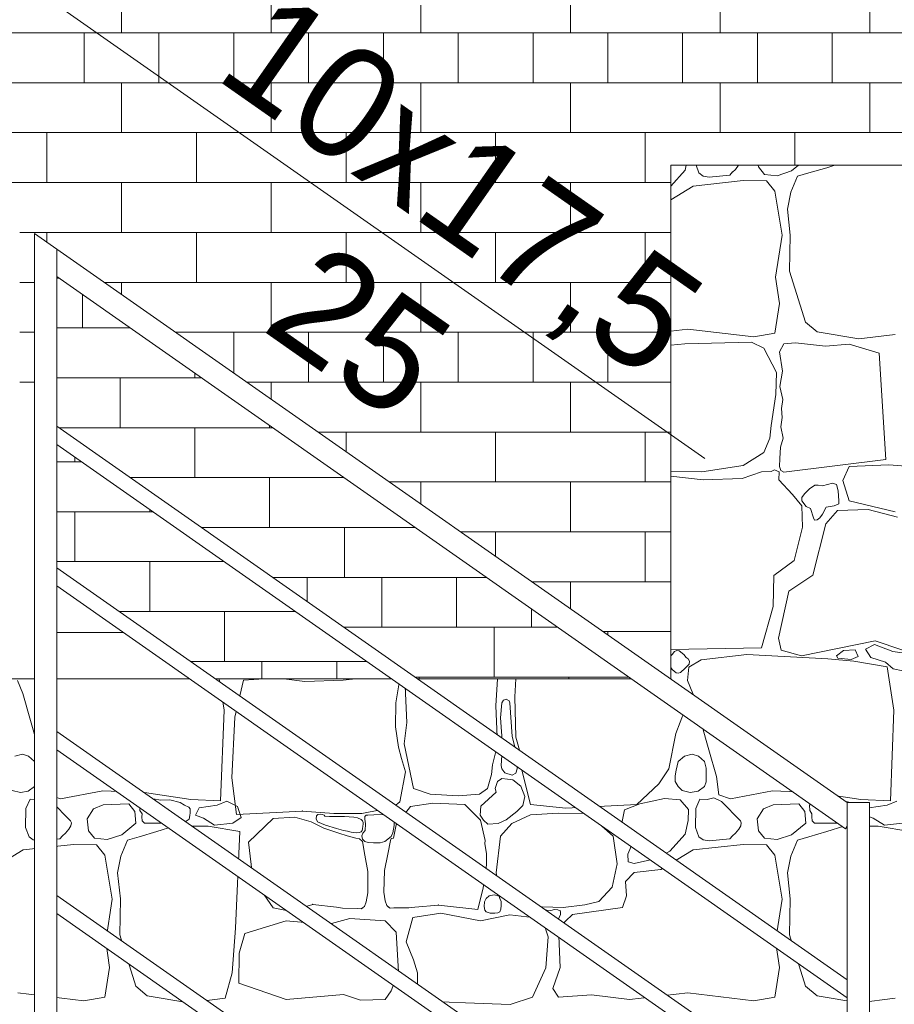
# Model space of a CAD drawing. Header units: millimetres. Extents: x 16408 to 141596, y -21057 to 26364.
# Tile 140 of 144: x 85224 to 86399, y -4457 to -3135. Entities that reach past the tile are written whole.
import ezdxf

# ---------------------------------------------------------------- set-up
doc = ezdxf.new("R2010")
doc.units = ezdxf.units.MM
doc.header["$MEASUREMENT"] = 0
doc.linetypes.add('Wipeout_Contour', pattern=[1000, 0, -1000])
for name, color, linetype, lineweight in [('0_Nr_pióra__1', 7, 'Continuous', 13), ('0_Nr_pióra__103', 7, 'Continuous', 5), ('0_Nr_pióra__7', 7, 'Continuous', 20)]:
    doc.layers.add(name, color=color, linetype=linetype, lineweight=lineweight)
doc.layers.add('0_Nr_pióra__101', color=7, linetype='Continuous', lineweight=5, true_color=0xb2b2b2)
doc.layers.add('_elementy3d_Nr_pióra__101', color=7, linetype='Continuous', lineweight=5, true_color=0xb2b2b2)
doc.layers.add('_elementy3d', color=7, linetype='Continuous')
doc.styles.add('STYL_AUTOMATYCZNY_2', font='txt')
doc.dimstyles.new('STYL_AUTOMATYCZNY__1', dxfattribs={"dimtxt": 150, "dimasz": 95, "dimexe": 0.18, "dimexo": 0.0625, "dimgap": 0.09, "dimtad": 1, "dimtih": 1, "dimtoh": 1, "dimdec": 0, "dimlfac": 0.1, "dimzin": 0, "dimdsep": 46, "dimtxsty": 'STYL_AUTOMATYCZNY_2', "dimblk": 'ARROWHEAD_6', "dimblk1": 'ARROWHEAD_6', "dimblk2": 'ARROWHEAD_6', "dimcen": 0.09, "dimse1": 1, "dimse2": 1, "dimclrd": 7, "dimclre": 7, "dimclrt": 7, "dimadec": 1, "dimazin": 0, "dimtfac": 1, "dimtdec": 4, "dimtmove": 0, "dimatfit": 3, "dimfxl": 0, "dimtolj": 1, "dimtzin": 0, "dimarcsym": 0})

# ---------------------------------------------------------------- blocks, each defined once
blk = doc.blocks.new('*X4')
at = {"layer": '_elementy3d_Nr_pióra__101', "color": 253, "linetype": 'Continuous', "lineweight": 5, "true_color": 0xb2b2b2}
for p, q in [((86118.1, -3336.8), (86119.7, -3330)), ((86133.1, -3330), (86136.8, -3340.3)), ((86186, -3335.5), (86190.1, -3330)), ((86216.5, -3330), (86216.7, -3332.3)), ((86261.3, -3337.5), (86270.6, -3330)), ((86319.3, -3330), (86308.6, -3333.3)), ((86098.9, -3358.1), (86118.1, -3336.8)), ((86136.8, -3340.3), (86142.5, -3344.5)), ((86142.5, -3344.5), (86150.4, -3345.9)), ((86150.4, -3345.9), (86178.1, -3343.2)), ((86178.1, -3343.2), (86181.9, -3339)), ((86181.8, -3339.2), (86186, -3335.5)), ((86216.7, -3332.3), (86224.7, -3342.4)), ((86224.7, -3342.4), (86241.7, -3344.2)), ((86241.7, -3344.2), (86261.3, -3337.5)), ((86269.2, -3344.8), (86260.2, -3366.3)), ((86284.6, -3340.2), (86269.2, -3344.8)), ((86308.6, -3333.3), (86284.6, -3340.2)), ((86129.1, -3358), (86098.9, -3376.3)), ((86196.4, -3350.6), (86129.1, -3358)), ((86227.4, -3351.1), (86196.4, -3350.6)), ((86238.8, -3364.9), (86227.4, -3351.1)), ((86248.4, -3423.9), (86238.8, -3364.9)), ((86260.2, -3366.3), (86255.6, -3388.9)), ((86255.6, -3388.9), (86259.5, -3423.7)), ((86239.8, -3480.4), (86248.4, -3423.9)), ((86259.5, -3423.7), (86258.6, -3472.2)), ((86258.6, -3472.2), (86280.1, -3540.8)), ((86245, -3515.8), (86239.8, -3480.4)), ((86238.8, -3555.7), (86245, -3515.8)), ((86280.1, -3540.8), (86295.5, -3553.7)), ((86098.9, -3552.6), (86121.9, -3550)), ((86121.9, -3550), (86210.5, -3560.6)), ((86210.5, -3560.6), (86238.8, -3555.7)), ((86295.5, -3553.7), (86351.5, -3563.1)), ((86207.3, -3567.6), (86117.7, -3569.8)), ((86223.9, -3575.5), (86207.3, -3567.6)), ((86266.5, -3568.5), (86250.9, -3570)), ((86306.9, -3572.8), (86266.5, -3568.5)), ((86351.5, -3563.1), (86400.3, -3557.2)), ((86117.7, -3569.8), (86098.9, -3571.8)), ((86241, -3608.2), (86223.9, -3575.5)), ((86250.9, -3570), (86244.9, -3580.5)), ((86244.9, -3580.5), (86248.9, -3606.6)), ((86338.6, -3570.3), (86306.9, -3572.8)), ((86379.1, -3582.4), (86338.6, -3570.3)), ((86387.8, -3725.1), (86379.1, -3582.4)), ((86240.3, -3637.9), (86241, -3608.2)), ((86248.9, -3606.6), (86245.6, -3627.1)), ((86245.6, -3627.1), (86249.6, -3644.6)), ((86233.8, -3679.3), (86240.3, -3637.9)), ((86249.6, -3644.6), (86247.7, -3656.7)), ((86247.7, -3656.7), (86248.8, -3668.6)), ((86248.8, -3668.6), (86246.6, -3681.1)), ((86231.8, -3696.6), (86233.8, -3679.3)), ((86246.6, -3681.1), (86250, -3696.3)), ((86223.9, -3715.9), (86231.8, -3696.6)), ((86250, -3696.3), (86246.5, -3708.7)), ((86246.5, -3708.7), (86245.5, -3723.8)), ((86196.2, -3733), (86223.9, -3715.9)), ((86245.5, -3723.8), (86244.9, -3734.4)), ((86250.9, -3742.2), (86387.8, -3725.1)), ((86098.9, -3741.3), (86140.7, -3741.7)), ((86140.7, -3741.7), (86196.2, -3733)), ((86233.8, -3741.1), (86220.7, -3741.9)), ((86238.2, -3738.8), (86233.8, -3741.1)), ((86244.6, -3741.5), (86238.2, -3738.8)), ((86244.2, -3752.6), (86244.6, -3741.5)), ((86244.9, -3734.4), (86246.6, -3740)), ((86246.6, -3740), (86250.9, -3742.2)), ((86338.6, -3734.4), (86330, -3753.4)), ((86392, -3732.4), (86338.6, -3734.4)), ((86420.3, -3734.4), (86392, -3732.4)), ((86142.4, -3752.6), (86098.9, -3747.6)), ((86194.7, -3750.8), (86142.4, -3752.6)), ((86220.7, -3741.9), (86194.7, -3750.8)), ((86262.6, -3772.1), (86244.2, -3752.6)), ((86330, -3753.4), (86338.6, -3780.5)), ((86285.1, -3764.4), (86278.4, -3771.1)), ((86292.4, -3759.8), (86285.1, -3764.4)), ((86297, -3759.7), (86292.4, -3759.8)), ((86302.7, -3760.3), (86297, -3759.7)), ((86316.1, -3756.8), (86302.7, -3760.3)), ((86321.7, -3758.7), (86316.1, -3756.8)), ((86323.9, -3767), (86321.7, -3758.7)), ((86324.8, -3780.6), (86323.9, -3767)), ((86274.9, -3787.3), (86262.6, -3772.1)), ((86278.4, -3771.1), (86274.9, -3776.3)), ((86274.9, -3776.3), (86274.9, -3780.5)), ((86274.9, -3780.5), (86280.8, -3788.1)), ((86324.6, -3784.7), (86324.8, -3780.6)), ((86338.6, -3780.5), (86400.5, -3795.2)), ((86275.9, -3816.2), (86274.9, -3787.3)), ((86280.8, -3788.1), (86286.8, -3791.1)), ((86286.8, -3791.1), (86290.5, -3803.4)), ((86302.8, -3798.5), (86307.7, -3789.1)), ((86323, -3793.7), (86307.1, -3811.5)), ((86307.7, -3789.1), (86318.3, -3787.3)), ((86318.3, -3787.3), (86324.6, -3784.7)), ((86364.1, -3792.2), (86323, -3793.7)), ((86403.7, -3802.4), (86364.1, -3792.2)), ((86290.5, -3803.4), (86291.9, -3806.7)), ((86291.9, -3806.7), (86295.8, -3806.2)), ((86295.8, -3806.2), (86299.3, -3803.5)), ((86299.3, -3803.5), (86302.8, -3798.5)), ((86264.8, -3860.6), (86275.9, -3816.2)), ((86307.1, -3811.5), (86289.8, -3880.4)), ((86237.3, -3880.9), (86264.8, -3860.6)), ((86236.3, -3922.7), (86237.3, -3880.9)), ((86289.8, -3880.4), (86257.6, -3901.9)), ((86257.6, -3901.9), (86243.5, -3965.1)), ((86220.7, -3978.2), (86236.3, -3922.7)), ((86243.5, -3965.1), (86247.2, -3981.2)), ((86098.9, -3980.1), (86220.7, -3978.2)), ((86274.4, -3988.6), (86373.5, -3968.8)), ((86372.6, -3973.5), (86360.5, -3979.7)), ((86397.3, -3983), (86372.6, -3973.5)), ((86373.5, -3968.8), (86409.2, -3980.7)), ((86100.6, -3987.1), (86098.9, -3988.8)), ((86103.9, -3982.9), (86100.6, -3987.1)), ((86107.1, -3981.5), (86103.9, -3982.9)), ((86110.2, -3982.2), (86107.1, -3981.5)), ((86116.7, -3987.1), (86110.2, -3982.2)), ((86119.4, -3991), (86116.7, -3987.1)), ((86122.4, -3992.6), (86119.4, -3991)), ((86124.3, -3995.8), (86122.4, -3992.6)), ((86200.9, -3987.1), (86139.7, -3994.3)), ((86310.1, -3992.6), (86200.9, -3987.1)), ((86247.2, -3981.2), (86274.4, -3988.6)), ((86345, -3995.8), (86310.1, -3992.6)), ((86321.7, -3988.8), (86330.8, -3981.5)), ((86323.2, -3992.1), (86321.7, -3988.8)), ((86341.1, -3993.6), (86323.2, -3992.1)), ((86330.8, -3981.5), (86346.7, -3980.9)), ((86350.8, -3989.7), (86341.1, -3993.6)), ((86346.7, -3980.9), (86350.8, -3989.7)), ((86360.5, -3979.7), (86367.6, -3990.9)), ((86367.6, -3990.9), (86387.3, -3997.4)), ((86422.7, -3986.5), (86397.3, -3983)), ((86098.9, -4004.5), (86100.6, -4006.9)), ((86116.7, -4006.9), (86123.7, -4000.1)), ((86123.1, -4004.2), (86121.4, -4021.8)), ((86139.7, -3994.3), (86123.1, -4004.2)), ((86123.7, -4000.1), (86124.3, -3995.8)), ((86389.8, -4003.7), (86345, -3995.8)), ((86387.3, -3997.4), (86397.6, -4006.2)), ((86398.8, -4061.9), (86389.8, -4003.7)), ((86100.6, -4006.9), (86106.2, -4011.4)), ((86106.2, -4011.4), (86109, -4012.2)), ((86109, -4012.2), (86111.9, -4011.3)), ((86111.9, -4011.3), (86114, -4009.2)), ((86114, -4009.2), (86116.7, -4006.9)), ((86397.6, -4006.2), (86423.5, -4011.5)), ((85221.4, -4021.8), (85228.4, -4039.4)), ((85498.8, -4061.9), (85492.3, -4019.8)), ((85525.1, -4021.5), (85513.4, -4071.3)), ((85552.8, -4019.8), (85525.1, -4021.5)), ((85607.2, -4023), (85579.2, -4019.8)), ((85658.8, -4021.3), (85607.2, -4023)), ((85675.5, -4019.8), (85658.8, -4021.3)), ((85729.8, -4051.8), (85734.9, -4019.8)), ((85741.9, -4019.8), (85744.2, -4078.3)), ((85864, -4055.7), (85866.3, -4019.8)), ((85890.9, -4019.8), (85889.6, -4043.6)), ((86105, -4030.5), (86098.1, -4019.8)), ((86113.7, -4050.8), (86105, -4030.5)), ((86121.4, -4021.8), (86128.4, -4039.4)), ((85228.4, -4039.4), (85249.9, -4115.2)), ((85889.6, -4043.6), (85890.8, -4097.8)), ((86128.4, -4039.4), (86149.9, -4115.2)), ((85729.3, -4084.3), (85729.8, -4051.8)), ((85866, -4108.2), (85864, -4055.7)), ((85872.2, -4051.8), (85870.4, -4071.9)), ((85874.1, -4048.3), (85872.2, -4051.8)), ((85878, -4046.9), (85874.1, -4048.3)), ((85881.8, -4049.4), (85878, -4046.9)), ((85882.9, -4051.8), (85881.8, -4049.4)), ((85886, -4097.2), (85882.9, -4051.8)), ((86117.2, -4062.7), (86113.7, -4050.8)), ((85494.1, -4183.5), (85498.8, -4061.9)), ((85513.4, -4071.3), (85509.5, -4152.7)), ((85870.4, -4071.9), (85873.1, -4108.5)), ((86105.8, -4093.1), (86117.2, -4062.7)), ((86394.1, -4183.5), (86398.8, -4061.9)), ((85733.1, -4111.5), (85729.3, -4084.3)), ((85744.2, -4078.3), (85740.7, -4106.8)), ((85892.8, -4123.3), (85886, -4097.2)), ((85890.8, -4097.8), (85897.5, -4121.6)), ((86096.4, -4140.7), (86105.8, -4093.1)), ((85737.3, -4126.7), (85733.1, -4111.5)), ((85740.7, -4106.8), (85753.3, -4166.7)), ((85859.3, -4135.2), (85866, -4108.2)), ((85873.1, -4108.5), (85871, -4136.1)), ((85227.9, -4120.8), (85217.6, -4123.7)), ((85236.1, -4123.3), (85227.9, -4120.8)), ((85244.1, -4130.8), (85236.1, -4123.3)), ((85249.9, -4115.2), (85260.3, -4150.9)), ((85892.7, -4140.7), (85892.8, -4123.3)), ((85897.5, -4121.6), (85898.7, -4142.2)), ((86117.6, -4123.7), (86108.9, -4130.8)), ((86127.9, -4120.8), (86117.6, -4123.7)), ((86136.1, -4123.3), (86127.9, -4120.8)), ((86144.1, -4130.8), (86136.1, -4123.3)), ((86149.9, -4115.2), (86160.3, -4150.9)), ((85246.4, -4139.4), (85244.1, -4130.8)), ((85742.6, -4144.7), (85737.3, -4126.7)), ((85858.1, -4148.1), (85859.3, -4135.2)), ((85871, -4136.1), (85872.2, -4140.7)), ((86108.9, -4130.8), (86106.1, -4142.5)), ((86146.4, -4139.4), (86144.1, -4130.8)), ((85246.7, -4148.8), (85246.4, -4139.4)), ((85246.7, -4157.8), (85246.7, -4148.8)), ((85260.3, -4150.9), (85263.7, -4175.4)), ((85734.9, -4185), (85742.6, -4144.7)), ((85852.9, -4166.7), (85858.1, -4148.1)), ((85872.2, -4140.7), (85875.9, -4145.8)), ((85875.9, -4145.8), (85885.9, -4148.9)), ((85885.9, -4148.9), (85891, -4146.3)), ((85891, -4146.3), (85892.7, -4140.7)), ((85898.7, -4142.2), (85910.6, -4188.5)), ((86083, -4160.8), (86096.4, -4140.7)), ((86104.9, -4149.8), (86104.8, -4157.3)), ((86106.1, -4142.5), (86104.9, -4149.8)), ((86146.7, -4148.8), (86146.4, -4139.4)), ((86146.7, -4157.8), (86146.7, -4148.8)), ((86160.3, -4150.9), (86163.7, -4175.4)), ((85235.9, -4170.3), (85244.1, -4164)), ((85244.1, -4164), (85246.7, -4157.8)), ((85509.5, -4152.7), (85515.5, -4201.7)), ((85864.4, -4162.8), (85863, -4167)), ((85866.2, -4157.4), (85864.4, -4162.8)), ((85872.2, -4153.4), (85866.2, -4157.4)), ((85879.6, -4154.3), (85872.2, -4153.4)), ((85886.6, -4155.4), (85879.6, -4154.3)), ((85897.7, -4163.7), (85886.6, -4155.4)), ((85903, -4177.7), (85897.7, -4163.7)), ((86053.4, -4188.5), (86083, -4160.8)), ((86104.8, -4157.3), (86108.9, -4164)), ((86108.9, -4164), (86114.1, -4169.6)), ((86135.9, -4170.3), (86144.1, -4164)), ((86144.1, -4164), (86146.7, -4157.8)), ((85214.1, -4169.6), (85225.2, -4172.4)), ((85225.2, -4172.4), (85235.9, -4170.3)), ((85263.7, -4175.4), (85279.3, -4180.6)), ((85279.3, -4180.6), (85335.8, -4170.2)), ((85335.8, -4170.2), (85392, -4172.2)), ((85392, -4172.2), (85454.2, -4181.6)), ((85753.3, -4166.7), (85775.6, -4174.4)), ((85775.6, -4174.4), (85813.3, -4176.6)), ((85813.3, -4176.6), (85842, -4174.4)), ((85842, -4174.4), (85852.9, -4166.7)), ((85864.4, -4171.9), (85843.6, -4190.4)), ((85863, -4167), (85864.4, -4171.9)), ((85900.2, -4189.8), (85903, -4177.7)), ((86114.1, -4169.6), (86125.2, -4172.4)), ((86125.2, -4172.4), (86135.9, -4170.3)), ((86163.7, -4175.4), (86179.3, -4180.6)), ((86179.3, -4180.6), (86235.8, -4170.2)), ((86235.8, -4170.2), (86292, -4172.2)), ((86292, -4172.2), (86354.2, -4181.6)), ((85238.2, -4181.3), (85232.7, -4193.7)), ((85247.9, -4181.7), (85238.2, -4181.3)), ((85256.6, -4179.4), (85247.9, -4181.7)), ((85267, -4184.5), (85256.6, -4179.4)), ((85292.7, -4210.3), (85267, -4184.5)), ((85336.3, -4188.7), (85323.4, -4194.2)), ((85371, -4187.3), (85336.3, -4188.7)), ((85379.1, -4197.9), (85371, -4187.3)), ((85392, -4182.3), (85385.1, -4189.5)), ((85385.1, -4189.5), (85385.7, -4196.6)), ((85395.6, -4178.9), (85392, -4182.3)), ((85403.4, -4180.8), (85395.6, -4178.9)), ((85414.1, -4182.5), (85403.4, -4180.8)), ((85426.2, -4182.3), (85414.1, -4182.5)), ((85439.9, -4185.9), (85426.2, -4182.3)), ((85445.8, -4189.2), (85439.9, -4185.9)), ((85451.4, -4191.9), (85445.8, -4189.2)), ((85454.2, -4181.6), (85494.1, -4183.5)), ((85465.3, -4192.8), (85489.5, -4189.2)), ((85489.5, -4189.2), (85502.5, -4183.8)), ((85502.5, -4183.8), (85516.9, -4191)), ((85516.9, -4191), (85521.6, -4205.8)), ((85709.1, -4195.4), (85727.3, -4191)), ((85727.3, -4191), (85734.9, -4185)), ((85749.1, -4191.2), (85779.1, -4186.5)), ((85779.1, -4186.5), (85822.2, -4188.5)), ((85822.2, -4188.5), (85843.2, -4209.5)), ((85843.6, -4190.4), (85843, -4202.6)), ((85892.2, -4197.6), (85900.2, -4189.8)), ((85910.6, -4188.5), (85957.9, -4193.5)), ((85957.9, -4193.5), (86053.4, -4188.5)), ((86057.5, -4187.3), (86036.9, -4195.4)), ((86090.4, -4180.3), (86057.5, -4187.3)), ((86111.5, -4182.1), (86090.4, -4180.3)), ((86122.6, -4194.9), (86111.5, -4182.1)), ((86138.2, -4181.3), (86132.7, -4193.7)), ((86147.9, -4181.7), (86138.2, -4181.3)), ((86156.6, -4179.4), (86147.9, -4181.7)), ((86167, -4184.5), (86156.6, -4179.4)), ((86192.7, -4210.3), (86167, -4184.5)), ((86236.3, -4188.7), (86223.4, -4194.2)), ((86271, -4187.3), (86236.3, -4188.7)), ((86279.1, -4197.9), (86271, -4187.3)), ((86292, -4182.3), (86285.1, -4189.5)), ((86285.1, -4189.5), (86285.7, -4196.6)), ((86295.6, -4178.9), (86292, -4182.3)), ((86303.4, -4180.8), (86295.6, -4178.9)), ((86314.1, -4182.5), (86303.4, -4180.8)), ((86326.2, -4182.3), (86314.1, -4182.5)), ((86339.9, -4185.9), (86326.2, -4182.3)), ((86345.8, -4189.2), (86339.9, -4185.9)), ((86351.4, -4191.9), (86345.8, -4189.2)), ((86354.2, -4181.6), (86394.1, -4183.5)), ((86365.3, -4192.8), (86389.5, -4189.2)), ((86389.5, -4189.2), (86402.5, -4183.8)), ((85232.7, -4193.7), (85232.3, -4219.2)), ((85323.4, -4194.2), (85315.1, -4207.6)), ((85380.5, -4213.5), (85379.1, -4197.9)), ((85385.7, -4196.6), (85388.6, -4200.8)), ((85388.6, -4200.8), (85388.5, -4205.1)), ((85453.5, -4194.3), (85451.4, -4191.9)), ((85451.9, -4208.2), (85453, -4203.3)), ((85453, -4203.3), (85453.5, -4199.4)), ((85453.5, -4199.4), (85453.5, -4194.3)), ((85460.6, -4202.6), (85465.3, -4192.8)), ((85471, -4206.9), (85460.6, -4202.6)), ((85515.5, -4201.7), (85604.2, -4197.2)), ((85604.2, -4197.2), (85646.4, -4200.4)), ((85623.2, -4203.7), (85622.6, -4207.7)), ((85625, -4201.7), (85623.2, -4203.7)), ((85628.6, -4201.4), (85625, -4201.7)), ((85631.2, -4201.9), (85628.6, -4201.4)), ((85633.1, -4202.8), (85631.2, -4201.9)), ((85634.2, -4204), (85633.1, -4202.8)), ((85640.6, -4204.5), (85634.2, -4204)), ((85646.4, -4200.4), (85684.1, -4200.4)), ((85684.1, -4200.4), (85709.1, -4195.4)), ((85689.8, -4202.7), (85688, -4204.4)), ((85692.1, -4202.9), (85689.8, -4202.7)), ((85700, -4202.3), (85692.1, -4202.9)), ((85711.2, -4201.8), (85700, -4202.3)), ((85718.5, -4202.5), (85711.2, -4201.8)), ((85724, -4204.4), (85718.5, -4202.5)), ((85730.2, -4215.9), (85749.1, -4191.2)), ((85843, -4202.6), (85847.3, -4209.2)), ((85877.6, -4208.9), (85892.2, -4197.6)), ((85910.6, -4202.1), (85885.3, -4213.8)), ((85948.2, -4200.1), (85910.6, -4202.1)), ((85986.9, -4200.4), (85948.2, -4200.1)), ((86002.2, -4213.8), (85986.9, -4200.4)), ((86036.9, -4195.4), (86033.2, -4213.4)), ((86122.4, -4209.8), (86122.6, -4194.9)), ((86132.7, -4193.7), (86132.3, -4219.2)), ((86223.4, -4194.2), (86215.1, -4207.6)), ((86280.5, -4213.5), (86279.1, -4197.9)), ((86285.7, -4196.6), (86288.6, -4200.8)), ((86288.6, -4200.8), (86288.5, -4205.1)), ((86353.5, -4194.3), (86351.4, -4191.9)), ((86351.9, -4208.2), (86353, -4203.3)), ((86353, -4203.3), (86353.5, -4199.4)), ((86353.5, -4199.4), (86353.5, -4194.3)), ((86360.6, -4202.6), (86365.3, -4192.8)), ((86371, -4206.9), (86360.6, -4202.6)), ((85290.2, -4221.3), (85293.1, -4217.1)), ((85293.7, -4212.9), (85292.7, -4210.3)), ((85293.1, -4217.1), (85293.7, -4212.9)), ((85315.1, -4207.6), (85316.7, -4223.7)), ((85361.3, -4228.9), (85380.5, -4213.5)), ((85388.5, -4205.1), (85389, -4210.2)), ((85389, -4210.2), (85392, -4213.5)), ((85392, -4213.5), (85426.2, -4213.5)), ((85426.2, -4213.5), (85448, -4210.8)), ((85448, -4210.8), (85451.9, -4208.2)), ((85486.2, -4216.3), (85471, -4206.9)), ((85510.4, -4213.4), (85486.2, -4216.3)), ((85521.6, -4205.8), (85510.4, -4213.4)), ((85564.9, -4207.2), (85531.6, -4238.9)), ((85594.1, -4205.6), (85564.9, -4207.2)), ((85615.9, -4211.5), (85594.1, -4205.6)), ((85633, -4220.3), (85615.9, -4211.5)), ((85622.6, -4207.7), (85624.3, -4211.5)), ((85624.3, -4211.5), (85635, -4216)), ((85635, -4216), (85650.1, -4220.8)), ((85660.5, -4204.4), (85640.6, -4204.5)), ((85673.3, -4205.6), (85660.5, -4204.4)), ((85678.3, -4206.4), (85673.3, -4205.6)), ((85682.9, -4208.6), (85678.3, -4206.4)), ((85684.8, -4210.3), (85682.9, -4208.6)), ((85685.9, -4212.5), (85684.8, -4210.3)), ((85685.4, -4217.7), (85685.6, -4215)), ((85685.6, -4215), (85685.9, -4212.5)), ((85688, -4204.4), (85687.8, -4208.2)), ((85687.8, -4208.2), (85688.9, -4214.3)), ((85688.9, -4214.3), (85688.3, -4223.2)), ((85726.4, -4204.8), (85724, -4204.4)), ((85725.6, -4226.4), (85727.2, -4216.4)), ((85727.6, -4207.4), (85726.4, -4204.8)), ((85726.4, -4233.8), (85730.2, -4215.9)), ((85727.2, -4216.4), (85727.6, -4207.4)), ((85843.2, -4209.5), (85849.6, -4236.9)), ((85847.3, -4209.2), (85853.3, -4214.8)), ((85853.3, -4214.8), (85867, -4213.8)), ((85867, -4213.8), (85877.6, -4208.9)), ((85885.3, -4213.8), (85870.2, -4230.9)), ((86021.6, -4231.1), (86002.2, -4213.8)), ((86033.2, -4213.4), (86035.2, -4228.4)), ((86118.1, -4228.2), (86122.4, -4209.8)), ((86190.2, -4221.3), (86193.1, -4217.1)), ((86193.7, -4212.9), (86192.7, -4210.3)), ((86193.1, -4217.1), (86193.7, -4212.9)), ((86215.1, -4207.6), (86216.7, -4223.7)), ((86261.3, -4228.9), (86280.5, -4213.5)), ((86288.5, -4205.1), (86289, -4210.2)), ((86289, -4210.2), (86292, -4213.5)), ((86292, -4213.5), (86326.2, -4213.5)), ((86326.2, -4213.5), (86348, -4210.8)), ((86348, -4210.8), (86351.9, -4208.2)), ((86386.2, -4216.3), (86371, -4206.9)), ((86410.4, -4213.4), (86386.2, -4216.3)), ((85232.3, -4219.2), (85236.8, -4231.7)), ((85278.1, -4234.6), (85281.9, -4230.4)), ((85281.8, -4230.6), (85286, -4226.9)), ((85286, -4226.9), (85290.2, -4221.3)), ((85316.7, -4223.7), (85324.7, -4233.8)), ((85341.7, -4235.6), (85361.3, -4228.9)), ((85408.6, -4224.7), (85384.6, -4231.6)), ((85431.4, -4217.7), (85408.6, -4224.7)), ((85454.4, -4217.7), (85431.4, -4217.7)), ((85477.5, -4217.7), (85454.4, -4217.7)), ((85520.1, -4224.8), (85477.5, -4217.7)), ((85514.4, -4354.4), (85520.1, -4224.8)), ((85653, -4227.1), (85633, -4220.3)), ((85650.1, -4220.8), (85659.1, -4223.3)), ((85664, -4230.5), (85653, -4227.1)), ((85659.1, -4223.3), (85664.8, -4224.2)), ((85675.9, -4233.6), (85664, -4230.5)), ((85664.8, -4224.2), (85669.4, -4225.7)), ((85669.4, -4225.7), (85676.9, -4226.4)), ((85676.9, -4226.4), (85680.3, -4226.1)), ((85680.3, -4226.1), (85682.9, -4224.9)), ((85682.9, -4224.9), (85684.2, -4223.3)), ((85685.4, -4226.7), (85683.8, -4230.6)), ((85683.8, -4230.6), (85684.6, -4234.9)), ((85684.2, -4223.3), (85684.7, -4221)), ((85684.7, -4221), (85685.4, -4217.7)), ((85688.3, -4223.2), (85685.4, -4226.7)), ((85723.2, -4231.3), (85725.6, -4226.4)), ((86035.2, -4228.4), (86047.6, -4240.5)), ((86097.6, -4250.9), (86118.1, -4228.2)), ((86132.3, -4219.2), (86136.8, -4231.7)), ((86178.1, -4234.6), (86181.9, -4230.4)), ((86181.8, -4230.6), (86186, -4226.9)), ((86186, -4226.9), (86190.2, -4221.3)), ((86216.7, -4223.7), (86224.7, -4233.8)), ((86241.7, -4235.6), (86261.3, -4228.9)), ((86308.6, -4224.7), (86284.6, -4231.6)), ((86331.4, -4217.7), (86308.6, -4224.7)), ((86354.4, -4217.7), (86331.4, -4217.7)), ((86377.5, -4217.7), (86354.4, -4217.7)), ((86420.1, -4224.8), (86377.5, -4217.7)), ((85296.4, -4242), (85229.1, -4249.4)), ((85236.8, -4231.7), (85242.5, -4235.9)), ((85242.5, -4235.9), (85250.4, -4237.3)), ((85250.4, -4237.3), (85278.1, -4234.6)), ((85327.4, -4242.5), (85296.4, -4242)), ((85324.7, -4233.8), (85341.7, -4235.6)), ((85338.8, -4256.3), (85327.4, -4242.5)), ((85369.2, -4236.2), (85360.2, -4257.7)), ((85384.6, -4231.6), (85369.2, -4236.2)), ((85531.6, -4238.9), (85537.5, -4287.9)), ((85680.9, -4234.6), (85675.9, -4233.6)), ((85684.9, -4237.9), (85680.9, -4234.6)), ((85684.6, -4234.9), (85688, -4237.9)), ((85688, -4256.3), (85684.9, -4237.9)), ((85688, -4237.9), (85692.4, -4239.2)), ((85692.4, -4239.2), (85699.5, -4239.9)), ((85699.5, -4239.9), (85708.7, -4239.7)), ((85708.7, -4239.7), (85714.8, -4237.9)), ((85714.8, -4237.9), (85723.2, -4231.3)), ((85718.8, -4255.2), (85722.4, -4236.9)), ((85722.4, -4236.9), (85723.4, -4234.1)), ((85723.4, -4234.1), (85726.4, -4233.8)), ((85849.6, -4236.9), (85849.1, -4240.7)), ((85849.1, -4240.7), (85851.5, -4254.8)), ((85870.2, -4230.9), (85864.3, -4280.1)), ((86026.8, -4268), (86021.6, -4231.1)), ((86047.6, -4240.5), (86041.4, -4255.1)), ((86196.4, -4242), (86129.1, -4249.4)), ((86136.8, -4231.7), (86142.5, -4235.9)), ((86142.5, -4235.9), (86150.4, -4237.3)), ((86150.4, -4237.3), (86178.1, -4234.6)), ((86227.4, -4242.5), (86196.4, -4242)), ((86224.7, -4233.8), (86241.7, -4235.6)), ((86238.8, -4256.3), (86227.4, -4242.5)), ((86269.2, -4236.2), (86260.2, -4257.7)), ((86284.6, -4231.6), (86269.2, -4236.2)), ((85229.1, -4249.4), (85185.7, -4275.7)), ((85348.4, -4315.3), (85338.8, -4256.3)), ((85692, -4278.4), (85688, -4256.3)), ((85714.2, -4277.2), (85718.8, -4255.2)), ((85851.5, -4254.8), (85851.6, -4269.6)), ((86041.4, -4255.1), (86041.6, -4265.5)), ((86079.8, -4261.1), (86097.6, -4250.9)), ((86129.1, -4249.4), (86085.7, -4275.7)), ((86248.4, -4315.3), (86238.8, -4256.3)), ((85360.2, -4257.7), (85355.6, -4280.3)), ((85851.6, -4269.6), (85847.1, -4300.5)), ((86020.1, -4299.5), (86026.8, -4268)), ((86041.6, -4265.5), (86049.6, -4267.8)), ((86049.6, -4267.8), (86079.8, -4261.1)), ((86260.2, -4257.7), (86255.6, -4280.3)), ((85355.6, -4280.3), (85359.5, -4315.1)), ((85692, -4307.2), (85692, -4278.4)), ((85713.4, -4306.1), (85714.2, -4277.2)), ((85864.3, -4280.1), (85869.5, -4306.6)), ((86049.6, -4279.9), (86037.9, -4291.8)), ((86085.7, -4275.7), (86049.6, -4279.9)), ((86255.6, -4280.3), (86259.5, -4315.1)), ((85537.5, -4287.9), (85564.9, -4327.2)), ((86037.9, -4291.8), (86039.6, -4311.1)), ((85689.9, -4318.9), (85692, -4307.2)), ((85715.2, -4317.8), (85713.4, -4306.1)), ((85847.1, -4300.5), (85839.9, -4329.5)), ((85861.5, -4309.7), (85854.8, -4311.2)), ((85868.2, -4311.3), (85861.5, -4309.7)), ((85869.5, -4306.6), (85885.3, -4318.8)), ((86002.2, -4318.8), (86020.1, -4299.5)), ((85339.8, -4371.8), (85348.4, -4315.3)), ((85359.5, -4315.1), (85358.6, -4363.6)), ((85587.1, -4331.4), (85618, -4322.6)), ((85618, -4322.6), (85649.9, -4326.1)), ((85687.5, -4325.2), (85689.9, -4318.9)), ((85717.4, -4324.1), (85715.2, -4317.8)), ((85848.6, -4318.9), (85848.1, -4325.3)), ((85850.9, -4314.8), (85848.6, -4318.9)), ((85854.8, -4311.2), (85850.9, -4314.8)), ((85869.5, -4314.8), (85868.2, -4311.3)), ((85871, -4318.6), (85869.5, -4314.8)), ((85871.2, -4323.9), (85871, -4318.6)), ((85885.3, -4318.8), (85912.3, -4325.2)), ((85954.2, -4326.5), (85983.7, -4323)), ((85983.7, -4323), (86002.2, -4318.8)), ((86039.6, -4311.1), (86033.9, -4326.7)), ((86239.8, -4371.8), (86248.4, -4315.3)), ((86259.5, -4315.1), (86258.6, -4363.6)), ((85564.9, -4327.2), (85587.1, -4331.4)), ((85649.9, -4326.1), (85657.9, -4327.6)), ((85657.9, -4327.6), (85677.8, -4327.9)), ((85677.8, -4327.9), (85682.9, -4328.5)), ((85682.9, -4328.5), (85684.9, -4327.2)), ((85684.9, -4327.2), (85687.5, -4325.2)), ((85719.9, -4326.2), (85717.4, -4324.1)), ((85721.9, -4327.6), (85719.9, -4326.2)), ((85727, -4327.1), (85721.9, -4327.6)), ((85746.9, -4327.3), (85727, -4327.1)), ((85754.9, -4326.1), (85746.9, -4327.3)), ((85752.6, -4340.3), (85790, -4334.4)), ((85786.9, -4323.4), (85754.9, -4326.1)), ((85839.9, -4329.5), (85786.9, -4323.4)), ((85790, -4334.4), (85843.5, -4344.8)), ((85848.1, -4325.3), (85849, -4330.2)), ((85849, -4330.2), (85850.9, -4332.4)), ((85850.9, -4332.4), (85856.2, -4334.2)), ((85856.2, -4334.2), (85862.5, -4334.3)), ((85862.5, -4334.3), (85866.6, -4333.9)), ((85866.6, -4333.9), (85869.5, -4332.4)), ((85869.5, -4332.4), (85870.5, -4329.1)), ((85870.5, -4329.1), (85871.2, -4323.9)), ((85912.3, -4325.2), (85954.2, -4326.5)), ((85932.5, -4330.2), (85930.1, -4333.6)), ((85930.1, -4333.6), (85930.4, -4340.3)), ((85937.8, -4330.6), (85932.5, -4330.2)), ((85942.9, -4329.5), (85937.8, -4330.6)), ((85947, -4329.7), (85942.9, -4329.5)), ((85945.2, -4349.2), (85951, -4336.3)), ((85948.3, -4330.2), (85947, -4329.7)), ((85967.1, -4335.9), (85948.2, -4354.2)), ((85950.3, -4330.5), (85948.3, -4330.2)), ((85950.9, -4332.9), (85950.3, -4330.5)), ((85951, -4336.3), (85950.9, -4332.9)), ((86033.9, -4326.7), (85967.1, -4335.9)), ((85582.1, -4344.8), (85526.6, -4361.4)), ((85638.2, -4349.5), (85582.1, -4344.8)), ((85667.6, -4341.3), (85638.2, -4349.5)), ((85715.2, -4344.8), (85667.6, -4341.3)), ((85730, -4359.6), (85715.2, -4344.8)), ((85743.4, -4373), (85752.6, -4340.3)), ((85843.5, -4344.8), (85882.9, -4336.6)), ((85882.9, -4336.6), (85913.3, -4340.3)), ((85913.3, -4340.3), (85927.9, -4347)), ((85927.9, -4347), (85934.4, -4366.1)), ((85930.4, -4340.3), (85930.9, -4345.5)), ((85930.9, -4345.5), (85932.5, -4349.2)), ((85932.5, -4349.2), (85935.1, -4351.1)), ((85943, -4351.5), (85945.2, -4349.2)), ((85509.7, -4414.5), (85514.4, -4354.4)), ((85526.6, -4361.4), (85519.1, -4387.8)), ((85733.3, -4412.9), (85730, -4359.6)), ((85935.1, -4351.1), (85939.2, -4352)), ((85939.2, -4352), (85943, -4351.5)), ((85948.2, -4354.2), (85950.5, -4407.2)), ((85345, -4407.2), (85339.8, -4371.8)), ((85358.6, -4363.6), (85380.1, -4432.2)), ((85753.3, -4397), (85743.4, -4373)), ((85934.4, -4366.1), (85931.2, -4407.7)), ((86245, -4407.2), (86239.8, -4371.8)), ((86258.6, -4363.6), (86280.1, -4432.2)), ((85519.1, -4387.8), (85518.6, -4428.1)), ((85758.5, -4414.6), (85753.3, -4397)), ((85338.8, -4447.1), (85345, -4407.2)), ((85500.3, -4448.6), (85509.7, -4414.5)), ((85723.1, -4438.4), (85733.3, -4412.9)), ((85758.8, -4430), (85758.5, -4414.6)), ((85931.2, -4407.7), (85913.3, -4447.1)), ((85950.5, -4407.2), (85940.6, -4435.4)), ((86238.8, -4447.1), (86245, -4407.2)), ((85518.6, -4428.1), (85582.1, -4450.3)), ((85221.9, -4441.4), (85310.5, -4452)), ((85380.1, -4432.2), (85395.5, -4445.1)), ((85715.2, -4450.3), (85723.1, -4438.4)), ((85752.6, -4447.1), (85758.8, -4430)), ((85940.6, -4435.4), (85948.2, -4447.1)), ((86043.6, -4450.3), (86121.9, -4441.4)), ((86121.9, -4441.4), (86210.5, -4452)), ((86280.1, -4432.2), (86295.5, -4445.1)), ((85310.5, -4452), (85338.8, -4447.1)), ((85395.5, -4445.1), (85451.5, -4454.5)), ((85451.5, -4454.5), (85500.3, -4448.6)), ((85582.1, -4450.3), (85659.2, -4443.6)), ((85659.2, -4443.6), (85682.2, -4451)), ((85682.2, -4451), (85715.2, -4450.3)), ((85779.1, -4452.8), (85752.6, -4447.1)), ((85823.4, -4454.5), (85779.1, -4452.8)), ((85883.4, -4457), (85823.4, -4454.5)), ((85913.3, -4447.1), (85883.4, -4457)), ((85948.2, -4447.1), (85992.6, -4443.9)), ((85992.6, -4443.9), (86043.6, -4450.3)), ((86210.5, -4452), (86238.8, -4447.1)), ((86295.5, -4445.1), (86351.5, -4454.5)), ((86351.5, -4454.5), (86400.3, -4448.6))]:
    blk.add_line(p, q, dxfattribs=at)
for p in [(86116.7, -4006.9), (85604.2, -4197.2), (85618, -4322.6), (85684.9, -4327.2), (85684.9, -4327.2), (85719.9, -4326.2), (85719.9, -4326.2), (85786.9, -4323.4)]:
    blk.add_point(p, dxfattribs=at)
blk = doc.blocks.new('Wypełnienie_2_4', base_point=(0, 0))
at = {"color": 254, "linetype": 'Wipeout_Contour', "lineweight": 0, "ltscale": 1023619.489982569}
blk.add_wipeout([(80843.9, -4580), (80843.9, -5380), (81664.8, -5390.3), (85145.1, -5501.4), (88568.8, -5541.9), (88568.8, -2730), (87198.9, -2730), (87198.9, -3330), (86098.9, -3330), (86098.9, -4019.8), (85013.8, -4019.8), (85013.8, -4580)], dxfattribs=at).dxf.layer = '_elementy3d'
at = {"layer": '_elementy3d_Nr_pióra__101', "color": 253, "linetype": 'Continuous', "lineweight": 5, "true_color": 0xb2b2b2, "flags": 128}
blk.add_lwpolyline([(80843.9, -4580), (80843.9, -5380), (81664.8, -5390.3), (85145.1, -5501.4), (88568.8, -5541.9), (88568.8, -2730), (87198.9, -2730), (87198.9, -3330), (86098.9, -3330), (86098.9, -4019.8), (85013.8, -4019.8), (85013.8, -4580)], close=True, dxfattribs=at)
at = {"layer": '_elementy3d_Nr_pióra__101', "color": 253, "linetype": 'Continuous', "lineweight": 5, "true_color": 0xb2b2b2}
blk.add_blockref('*X4', (0, 0), dxfattribs=at)
blk = doc.blocks.new('*D207')
at = {"layer": '0_Nr_pióra__1', "color": 7, "linetype": 'Continuous', "lineweight": 13}
for p, q in [((84179, -1697.1), (84079, -1797.1)), ((86329, -1797.1), (86429, -1697.1)), ((84129, -1747.1), (86379, -1747.1)), ((86379, -1747.1), (86454, -1747.1))]:
    blk.add_line(p, q, dxfattribs=at)
at = {"layer": '0_Nr_pióra__1', "color": 7, "lineweight": 13, "insert": (85078.2, -1717.1), "char_height": 150, "attachment_point": 7, "style": 'STYL_AUTOMATYCZNY_2'}
blk.add_mtext('\\A1;{\\pql;\\fCentury Gothic|b0|i0|c238|p34;225}', dxfattribs=at)
blk = doc.blocks.new('ARROWHEAD_6')
at = {"color": 0, "linetype": 'Continuous', "lineweight": 0}
for p, q in [((-0.5, -0.5), (0.5, 0.5)), ((0, 0), (-1, 0))]:
    blk.add_line(p, q, dxfattribs=at)

msp = doc.modelspace()

# ---------------------------------------------------------------- block references
at = {"layer": '_elementy3d_Nr_pióra__101', "color": 253, "linetype": 'Continuous', "lineweight": 5, "true_color": 0xb2b2b2}
msp.add_blockref('Wypełnienie_2_4', (0, 0), dxfattribs=at)

# ---------------------------------------------------------------- next in the draw order: hatches: boundary and pattern name
at = {"layer": '0_Nr_pióra__101', "linetype": 'Continuous', "lineweight": 5, "true_color": 0xb2b2b2}
h = msp.add_hatch(dxfattribs=at)
h.set_pattern_fill('Cegła___wiązanie_pospoli_00', color=253, style=0, pattern_type=2)
h.set_pattern_definition([(0, (86768.07, -3018.345), (0, 67), []), (90, (86768.07, -3018.34), (-201, 0), [67, -67]), (90, (86868.57, -2951.34), (-201, 0), [67, -201, 67, -67]), (90, (86818.32, -2817.34), (-100.5, 0), [67, -335])])
h.paths.add_polyline_path([(84967.3, -3222.6), (85224.3, -3407.6), (85224.3, -4019.8), (85244.3, -4019.8), (85244.3, -3421.7), (86098.9, -4019.8), (86098.9, -3330), (87198.9, -3330), (87198.9, -2730), (88568.8, -2730), (88568.8, -2266.1), (88509.1, -2266.1), (88509.1, -2016.9), (87259.1, -2016.9), (87259.1, -2266.1), (87197.6, -2266.1), (87198, -2213.3), (87167.7, -2213.6), (87167.7, -2016.9), (86865.5, -2016.9), (86865.2, -2216.5), (86835.2, -2216.8), (86835.2, -2184.6), (86529.1, -2184.6), (86529.1, -2357.6), (86229.1, -2357.6), (86229.1, -2530.6), (85929.1, -2530.6), (85929.1, -2703.6), (85629.1, -2703.6), (85629.1, -2876.6), (85556.4, -2876.6), (85556.4, -3049.6), (85526.4, -3049.6), (85526.4, -2876.6), (85501, -2876.6), (85501, -3049.6), (85471, -3049.6), (85471, -2876.6), (85329.1, -2876.6), (85329.1, -3049.6), (85029.1, -3049.6), (85029.1, -3222.6)])
h = msp.add_hatch(dxfattribs=at)
h.set_pattern_fill('Cegła___wiązanie_pospoli_00', color=253, style=0, pattern_type=2)
h.set_pattern_definition([(0, (85660.46, -3749.554), (0, 67), []), (90, (85660.46, -3749.55), (-201, 0), [67, -67]), (90, (85760.96, -3682.55), (-201, 0), [67, -201, 67, -67]), (90, (85710.71, -3548.55), (-100.5, 0), [67, -335])])
h.paths.add_polyline_path([(85274.3, -3479.3), (85274.3, -3680.4), (85759.2, -4019.8), (86046.6, -4019.8)])
h = msp.add_hatch(dxfattribs=at)
h.set_pattern_fill('Cegła___wiązanie_pospoli_00', color=253, style=0, pattern_type=2)
h.set_pattern_definition([(0, (85499.324, -3862.35), (0, 67), []), (90, (85499.32, -3862.35), (-201, 0), [67, -67]), (90, (85599.82, -3795.35), (-201, 0), [67, -201, 67, -67]), (90, (85549.57, -3661.35), (-100.5, 0), [67, -335])])
h.paths.add_polyline_path([(85724.3, -4019.8), (85274.3, -3704.9), (85274.3, -3870.4), (85487.8, -4019.8)])
h = msp.add_hatch(dxfattribs=at)
h.set_pattern_fill('Cegła___wiązanie_pospoli_00', color=253, style=0, pattern_type=2)
h.set_pattern_definition([(0, (85363.61, -3957.35), (0, 67), []), (90, (85363.6, -3957.35), (-201, 0), [67, -67]), (90, (85464.1, -3890.35), (-201, 0), [67, -201, 67, -67]), (90, (85413.86, -3756.35), (-100.5, 0), [67, -335])])
h.paths.add_polyline_path([(85274.3, -3894.9), (85274.3, -4019.8), (85452.9, -4019.8)])

# ---------------------------------------------------------------- next in the draw order: wipeouts: each hides what was drawn before it
at = {"color": 254, "linetype": 'Wipeout_Contour', "lineweight": 0, "ltscale": 343736.546607}
msp.add_wipeout([(85274.3, -4310.4), (85274.3, -4334.9), (86336, -5078), (86336, -5053.6)], dxfattribs=at)

# ---------------------------------------------------------------- next in the draw order: wipeouts: each hides what was drawn before it
at = {"color": 254, "linetype": 'Wipeout_Contour', "lineweight": 0, "ltscale": 430001.761936}
msp.add_wipeout([(85274.3, -3479.3), (86333.8, -4220.9), (86336, -4217.7), (86336, -4185.8), (85274.3, -3442.7)], dxfattribs=at)
at = {"color": 254, "linetype": 'Wipeout_Contour', "lineweight": 0, "ltscale": 255940.423758}
msp.add_wipeout([(85244.3, -3453.6), (85242.1, -3456.7), (85244.3, -3458.3)], dxfattribs=at)
at = {"color": 254, "linetype": 'Wipeout_Contour', "lineweight": 0, "ltscale": 341283.668344}
msp.add_wipeout([(85224.3, -3706), (85224.3, -3980), (85244.3, -3980), (85244.3, -3697.4)], dxfattribs=at).dxf.layer = '_elementy3d'

# ---------------------------------------------------------------- next in the draw order: texts
at = {"layer": '0_Nr_pióra__7', "color": 7, "linetype": 'Continuous', "lineweight": 20, "insert": (85637, -3615.2), "char_height": 150, "attachment_point": 8, "rotation": 325.008, "line_spacing_factor": 0.963147, "style": 'STYL_AUTOMATYCZNY_2'}
msp.add_mtext('\\A1;{\\pqc;\\fCentury Gothic|b0|i0|c238|p34;10x17,\\fCentury Gothic|b0|i0|c238|p34;5\\P\\pqc;\\fCentury Gothic|b0|i0|c238|p34;25}', dxfattribs=at)

# ---------------------------------------------------------------- next in the draw order: wipeouts: each hides what was drawn before it
at = {"color": 254, "linetype": 'Wipeout_Contour', "lineweight": 0, "ltscale": 345931.142311}
msp.add_wipeout([(86336, -5285.8), (86366, -5306.8), (86366, -4185.8), (86336, -4185.8)], dxfattribs=at)
at = {"color": 254, "linetype": 'Wipeout_Contour', "lineweight": 0, "ltscale": 341255.724897}
msp.add_wipeout([(85224.3, -3706), (85244.3, -3697.4), (85244.3, -3660), (85224.3, -3676.4)], dxfattribs=at).dxf.layer = '_elementy3d'

# ---------------------------------------------------------------- next in the draw order: wipeouts: each hides what was drawn before it
at = {"color": 254, "linetype": 'Wipeout_Contour', "lineweight": 0, "ltscale": 341416.203115}
msp.add_wipeout([(85244.3, -4521.7), (85274.3, -4542.7), (85274.3, -3442.7), (85244.3, -3421.7)], dxfattribs=at)

# ---------------------------------------------------------------- next in the draw order: linework, layer by layer
at = {"layer": '0_Nr_pióra__103', "color": 7, "linetype": 'Continuous', "lineweight": 5}
for p, q in [((85244.3, -3421.7), (85274.3, -3442.7)), ((85244.3, -3453.6), (85244.3, -3421.7)), ((85274.3, -3479.3), (85274.3, -3442.7)), ((85244.3, -3458.3), (85244.3, -3453.6))]:
    msp.add_line(p, q, dxfattribs=at)

# ---------------------------------------------------------------- next in the draw order: wipeouts: each hides what was drawn before it
at = {"color": 254, "linetype": 'Wipeout_Contour', "lineweight": 0, "ltscale": 343689.621615}
msp.add_wipeout([(85274.3, -4090.4), (85274.3, -4114.9), (86336, -4858), (86336, -4833.6)], dxfattribs=at)

# ---------------------------------------------------------------- next in the draw order: wipeouts: each hides what was drawn before it
at = {"color": 254, "linetype": 'Wipeout_Contour', "lineweight": 0, "ltscale": 343644.94376}
msp.add_wipeout([(85274.3, -3870.4), (85274.3, -3894.9), (86336, -4638), (86336, -4613.6)], dxfattribs=at)

# ---------------------------------------------------------------- next in the draw order: wipeouts: each hides what was drawn before it
at = {"color": 254, "linetype": 'Wipeout_Contour', "lineweight": 0, "ltscale": 343608.167422}
msp.add_wipeout([(85274.3, -3680.4), (85274.3, -3704.9), (86336, -4448), (86336, -4423.6)], dxfattribs=at)

# ---------------------------------------------------------------- next in the draw order: linework, layer by layer
at = {"layer": '0_Nr_pióra__103', "color": 7, "linetype": 'Continuous', "lineweight": 5}
msp.add_line((86144.5, -3723.7), (85127.3, -3011.7), dxfattribs=at)

# ---------------------------------------------------------------- next in the draw order: wipeouts: each hides what was drawn before it
at = {"color": 254, "linetype": 'Wipeout_Contour', "lineweight": 0, "ltscale": 2476930.245840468}
msp.add_wipeout([(84129, -3747.6), (84129, -3771.8), (84361.9, -3934.8), (84379, -3934.8), (84379, -3946.8), (84611.9, -4109.8), (84629, -4109.8), (84629, -4121.8), (84861.9, -4284.8), (84879, -4284.8), (84879, -4296.8), (85111.9, -4459.8), (85129, -4459.8), (85129, -4471.8), (85361.9, -4634.8), (85379, -4634.8), (85379, -4646.8), (85611.9, -4809.8), (85629, -4809.8), (85629, -4821.8), (85861.9, -4984.8), (85879, -4984.8), (85879, -4996.8), (86111.9, -5159.8), (86129, -5159.8), (86129, -5171.8), (86361.9, -5334.8), (86379, -5334.8), (86379, -5322.6)], dxfattribs=at)

# ---------------------------------------------------------------- next in the draw order: linework, layer by layer
at = {"layer": '0_Nr_pióra__103', "color": 7, "linetype": 'Continuous', "lineweight": 5}
for p, q in [((86336, -4185.8), (85274.3, -3442.7)), ((85244.3, -4521.7), (85244.3, -3458.3)), ((86333.8, -4220.9), (85274.3, -3479.3)), ((85274.3, -4542.7), (85274.3, -3479.3)), ((86336, -4423.6), (85274.3, -3680.4)), ((86336, -4448), (85274.3, -3704.9)), ((86336, -4613.6), (85274.3, -3870.4)), ((86336, -4638), (85274.3, -3894.9)), ((86336, -4833.6), (85274.3, -4090.4)), ((86336, -4858), (85274.3, -4114.9)), ((86336, -4185.8), (86366, -4185.8)), ((86336, -4217.7), (86336, -4185.8)), ((86366, -5306.8), (86366, -4185.8)), ((86333.8, -4220.9), (86336, -4217.7)), ((86336, -5285.8), (86336, -4217.7)), ((86336, -5053.6), (85274.3, -4310.4)), ((86336, -5078), (85274.3, -4334.9))]:
    msp.add_line(p, q, dxfattribs=at)

# ---------------------------------------------------------------- next in the draw order: wipeouts: each hides what was drawn before it
at = {"color": 254, "linetype": 'Wipeout_Contour', "lineweight": 0, "ltscale": 339442.258224}
msp.add_wipeout([(84146, -3306.5), (84146, -3330.6), (85471, -2584.1), (85471, -2561.1)], dxfattribs=at)

# ---------------------------------------------------------------- next in the draw order: wipeouts: each hides what was drawn before it
at = {"color": 254, "linetype": 'Wipeout_Contour', "lineweight": 0, "ltscale": 339469.515286}
msp.add_wipeout([(84146, -3496.5), (84146, -3520.6), (85471, -2774.1), (85471, -2751.1)], dxfattribs=at)

# ---------------------------------------------------------------- next in the draw order: dimensions: what is measured, and where the dimension line sits
at = {"color": 7, "linetype": 'Continuous', "lineweight": 13}
dim = msp.add_linear_dim(base=(86379, -1747.1), p1=(84129, -3776.9), p2=(86379, -5328.7), dimstyle='STYL_AUTOMATYCZNY__1', dxfattribs=at)
dim.commit()
dim.dimension.update_dxf_attribs({"geometry": '*D207', "text_midpoint": (85249.7, -1642.1), "dimtype": 160})

doc.saveas('drawing.dxf')
